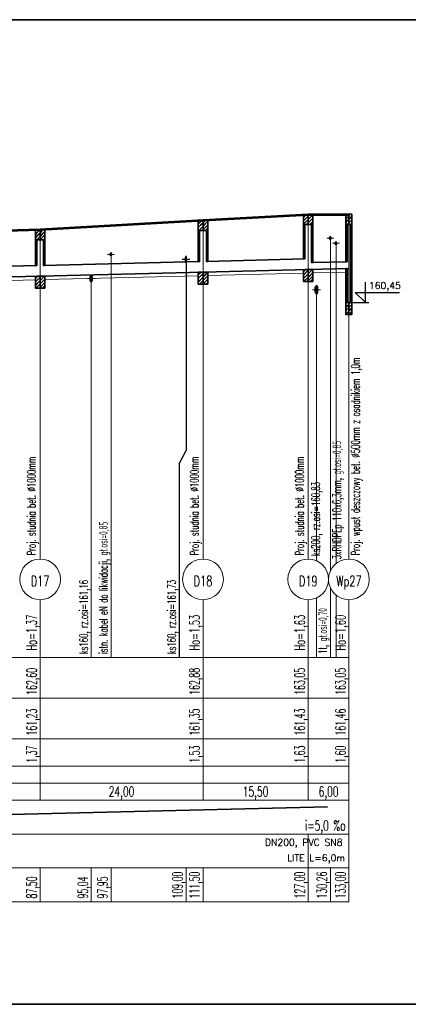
# Model space of a CAD drawing. Header units: millimetres. Extents: x 7.8 to 19, y -49.2 to -24.4.
# Tile 6 of 30: x 8.758 to 8.873, y -24.748 to -24.458. Entities that reach past the tile are written whole.
import ezdxf
from ezdxf.enums import TextEntityAlignment as Align

# ---------------------------------------------------------------- set-up
doc = ezdxf.new("R2010")
doc.units = ezdxf.units.MM
doc.linetypes.add('DASHED', pattern=[0.75, 0.5, -0.25])
doc.layers.get('0').update_dxf_attribs({"lineweight": 13})
for name, color, linetype, lineweight in [('CIENKA', 7, 'Continuous', 15), ('CIENKA2', 1, 'Continuous', 25), ('CIENKA_PRZERYWANA', 7, 'DASHED', 15), ('GRUBA', 3, 'Continuous', 53), ('SREDNIA', 2, 'Continuous', 35)]:
    doc.layers.add(name, color=color, linetype=linetype, lineweight=lineweight)
doc.styles.add('romans', font='romans.shx')

# ---------------------------------------------------------------- blocks, each defined once
blk = doc.blocks.new('*X2528')
at = {"layer": 'SREDNIA', "color": 2, "linetype": 'Continuous', "ltscale": 0.01}
for p, q in [((0.99673, 0.12573), (0.9966, 0.1256)), ((0.99705, 0.12505), (0.9966, 0.1246)), ((0.997, 0.126), (0.99673, 0.12573)), ((0.998, 0.126), (0.99705, 0.12505)), ((0.998, 0.126), (0.99705, 0.12505)), ((0.998, 0.125), (0.99736, 0.12436)), ((0.99736, 0.12436), (0.9966, 0.1236)), ((0.99768, 0.12368), (0.997, 0.123)), ((0.998, 0.124), (0.99768, 0.12368))]:
    blk.add_line(p, q, dxfattribs=at)
blk = doc.blocks.new('*X2529')
at = {"layer": 'SREDNIA', "color": 2, "linetype": 'Continuous', "ltscale": 0.01}
for p, q in [((0.99832, 0.12532), (0.998, 0.125)), ((0.999, 0.126), (0.99832, 0.12532)), ((0.9994, 0.1254), (0.99864, 0.12464)), ((0.99864, 0.12464), (0.998, 0.124)), ((0.99895, 0.12395), (0.998, 0.123)), ((0.99895, 0.12395), (0.998, 0.123)), ((0.9994, 0.1244), (0.99895, 0.12395)), ((0.99927, 0.12327), (0.999, 0.123)), ((0.9994, 0.1234), (0.99927, 0.12327))]:
    blk.add_line(p, q, dxfattribs=at)
blk = doc.blocks.new('*X2530')
at = {"layer": 'SREDNIA', "color": 2, "linetype": 'Continuous', "ltscale": 0.01}
for p, q in [((1.04466, 0.12866), (1.0446, 0.1286)), ((1.04498, 0.12798), (1.0446, 0.1276)), ((1.0448, 0.1288), (1.04466, 0.12866)), ((1.0458, 0.1288), (1.04498, 0.12798)), ((1.046, 0.128), (1.0453, 0.1273)), ((1.0453, 0.1273), (1.0446, 0.1266)), ((1.04562, 0.12662), (1.0448, 0.1258)), ((1.046, 0.127), (1.04562, 0.12662)), ((1.04594, 0.12594), (1.0458, 0.1258)), ((1.046, 0.126), (1.04594, 0.12594))]:
    blk.add_line(p, q, dxfattribs=at)
blk = doc.blocks.new('*X2531')
at = {"layer": 'SREDNIA', "color": 2, "linetype": 'Continuous', "ltscale": 0.01}
for p, q in [((1.04625, 0.12825), (1.046, 0.128)), ((1.0468, 0.1288), (1.04625, 0.12825)), ((1.0474, 0.1284), (1.04657, 0.12757)), ((1.04657, 0.12757), (1.046, 0.127)), ((1.04689, 0.12689), (1.046, 0.126)), ((1.04721, 0.12621), (1.0468, 0.1258)), ((1.0474, 0.1274), (1.04689, 0.12689)), ((1.0474, 0.1264), (1.04721, 0.12621))]:
    blk.add_line(p, q, dxfattribs=at)
blk = doc.blocks.new('*X2532')
at = {"layer": 'SREDNIA', "color": 2, "linetype": 'Continuous', "ltscale": 0.01}
for p, q in [((1.07589, 0.12989), (1.0756, 0.1296)), ((1.0762, 0.1292), (1.0756, 0.1286)), ((1.07652, 0.12852), (1.0756, 0.1276)), ((1.0765, 0.1305), (1.07589, 0.12989)), ((1.077, 0.13), (1.0762, 0.1292)), ((1.07684, 0.12784), (1.0765, 0.1275)), ((1.077, 0.129), (1.07652, 0.12852)), ((1.077, 0.128), (1.07684, 0.12784))]:
    blk.add_line(p, q, dxfattribs=at)
blk = doc.blocks.new('*X2533')
at = {"layer": 'SREDNIA', "color": 2, "linetype": 'Continuous', "ltscale": 0.01}
for p, q in [((1.07716, 0.13016), (1.077, 0.13)), ((1.07748, 0.12948), (1.077, 0.129)), ((1.0778, 0.1288), (1.077, 0.128)), ((1.0775, 0.1305), (1.07716, 0.13016)), ((1.0784, 0.1304), (1.07748, 0.12948)), ((1.07811, 0.12811), (1.0775, 0.1275)), ((1.0784, 0.1294), (1.0778, 0.1288)), ((1.0784, 0.1284), (1.07811, 0.12811))]:
    blk.add_line(p, q, dxfattribs=at)
blk = doc.blocks.new('*X2606')
at = {"layer": 'SREDNIA', "color": 2, "linetype": 'Continuous', "ltscale": 0.01}
for p, q in [((0.997, 0.123), (0.9966, 0.1226)), ((0.9966, 0.1226), (0.997, 0.123)), ((0.99694, 0.12194), (0.9966, 0.1216)), ((0.997, 0.122), (0.99694, 0.12194)), ((0.99689, 0.12089), (0.9966, 0.1206)), ((0.99683, 0.11983), (0.9966, 0.1196)), ((0.997, 0.119), (0.99678, 0.11878)), ((0.997, 0.12), (0.99683, 0.11983)), ((0.997, 0.121), (0.99689, 0.12089)), ((0.99678, 0.11878), (0.9966, 0.1186)), ((0.99672, 0.11772), (0.9966, 0.1176)), ((0.99667, 0.11667), (0.9966, 0.1166)), ((0.997, 0.117), (0.99667, 0.11667)), ((0.997, 0.118), (0.99672, 0.11772)), ((0.99661, 0.11561), (0.9966, 0.1156)), ((0.997, 0.116), (0.99661, 0.11561))]:
    blk.add_line(p, q, dxfattribs=at)
blk = doc.blocks.new('*X2607')
at = {"layer": 'SREDNIA', "color": 2, "linetype": 'Continuous', "ltscale": 0.01}
for p, q in [((0.9966, 0.1116), (0.99725, 0.11225)), ((0.99782, 0.11182), (0.9966, 0.1106)), ((0.998, 0.111), (0.99715, 0.11015)), ((0.99725, 0.11225), (0.99726, 0.11226)), ((0.99726, 0.11226), (0.99727, 0.11227)), ((0.998, 0.112), (0.99782, 0.11182)), ((0.99715, 0.11015), (0.9966, 0.1096)), ((0.998, 0.11), (0.99677, 0.10877)), ((0.998, 0.109), (0.99777, 0.10877))]:
    blk.add_line(p, q, dxfattribs=at)
blk = doc.blocks.new('*X2608')
at = {"layer": 'SREDNIA', "color": 2, "linetype": 'Continuous', "ltscale": 0.01}
for p, q in [((0.99937, 0.12237), (0.999, 0.122)), ((0.9994, 0.1224), (0.99937, 0.12237)), ((0.99931, 0.12131), (0.999, 0.121)), ((0.99925, 0.12025), (0.999, 0.12)), ((0.9992, 0.1192), (0.999, 0.119)), ((0.9994, 0.1194), (0.9992, 0.1192)), ((0.9994, 0.1204), (0.99925, 0.12025)), ((0.9994, 0.1214), (0.99931, 0.12131)), ((0.99914, 0.11814), (0.999, 0.118)), ((0.99909, 0.11709), (0.999, 0.117)), ((0.99903, 0.11603), (0.999, 0.116)), ((0.9994, 0.1164), (0.99903, 0.11603)), ((0.9994, 0.1174), (0.99909, 0.11709)), ((0.9994, 0.1184), (0.99914, 0.11814))]:
    blk.add_line(p, q, dxfattribs=at)
blk = doc.blocks.new('*X2609')
at = {"layer": 'SREDNIA', "color": 2, "linetype": 'Continuous', "ltscale": 0.01}
for p, q in [((0.998, 0.112), (0.99808, 0.11208)), ((0.998, 0.111), (0.99836, 0.11136)), ((0.998, 0.11), (0.99865, 0.11065)), ((0.99808, 0.11208), (0.99827, 0.11227)), ((0.99836, 0.11136), (0.99903, 0.11203)), ((0.99865, 0.11065), (0.99913, 0.11113)), ((0.99893, 0.10993), (0.99923, 0.11023)), ((0.99903, 0.11203), (0.99931, 0.11231)), ((0.99903, 0.11203), (0.99903, 0.11203)), ((0.99913, 0.11113), (0.9994, 0.1114)), ((0.99913, 0.11113), (0.99913, 0.11113)), ((0.99923, 0.11023), (0.9994, 0.1104)), ((0.99923, 0.11023), (0.99923, 0.11023)), ((0.998, 0.109), (0.99893, 0.10993)), ((0.99877, 0.10877), (0.99922, 0.10922)), ((0.99922, 0.10922), (0.99934, 0.10934)), ((0.99934, 0.10934), (0.9994, 0.1094)), ((0.99934, 0.10934), (0.99934, 0.10934))]:
    blk.add_line(p, q, dxfattribs=at)
blk = doc.blocks.new('*X2610')
at = {"layer": 'SREDNIA', "color": 2, "linetype": 'Continuous', "ltscale": 0.01}
for p, q in [((1.0446, 0.1256), (1.0448, 0.1258)), ((1.04496, 0.12496), (1.0446, 0.1246)), ((1.045, 0.125), (1.04496, 0.12496)), ((1.04492, 0.12392), (1.0446, 0.1236)), ((1.04487, 0.12287), (1.0446, 0.1226)), ((1.04483, 0.12183), (1.0446, 0.1216)), ((1.045, 0.122), (1.04483, 0.12183)), ((1.045, 0.123), (1.04487, 0.12287)), ((1.045, 0.124), (1.04492, 0.12392)), ((1.04478, 0.12078), (1.0446, 0.1206)), ((1.04474, 0.11974), (1.0446, 0.1196)), ((1.045, 0.119), (1.04469, 0.11869)), ((1.045, 0.12), (1.04474, 0.11974)), ((1.045, 0.121), (1.04478, 0.12078)), ((1.04469, 0.11869), (1.0446, 0.1186)), ((1.04465, 0.11765), (1.0446, 0.1176)), ((1.045, 0.117), (1.0446, 0.1166)), ((1.0446, 0.1166), (1.0446, 0.1166)), ((1.045, 0.118), (1.04465, 0.11765))]:
    blk.add_line(p, q, dxfattribs=at)
blk = doc.blocks.new('*X2611')
at = {"layer": 'SREDNIA', "color": 2, "linetype": 'Continuous', "ltscale": 0.01}
for p, q in [((1.0446, 0.1126), (1.04546, 0.11346)), ((1.04546, 0.11346), (1.04547, 0.11347)), ((1.04546, 0.11346), (1.04546, 0.11346)), ((1.04569, 0.11269), (1.0446, 0.1116)), ((1.04502, 0.11102), (1.0446, 0.1106)), ((1.046, 0.111), (1.04497, 0.10997)), ((1.046, 0.112), (1.04502, 0.11102)), ((1.046, 0.113), (1.04569, 0.11269)), ((1.046, 0.11), (1.04597, 0.10997))]:
    blk.add_line(p, q, dxfattribs=at)
blk = doc.blocks.new('*X2612')
at = {"layer": 'SREDNIA', "color": 2, "linetype": 'Continuous', "ltscale": 0.01}
for p, q in [((1.04738, 0.12538), (1.047, 0.125)), ((1.0474, 0.1254), (1.04738, 0.12538)), ((1.04734, 0.12434), (1.047, 0.124)), ((1.04729, 0.12329), (1.047, 0.123)), ((1.04724, 0.12224), (1.047, 0.122)), ((1.0474, 0.1224), (1.04724, 0.12224)), ((1.0474, 0.1234), (1.04729, 0.12329)), ((1.0474, 0.1244), (1.04734, 0.12434)), ((1.0472, 0.1212), (1.047, 0.121)), ((1.04715, 0.12015), (1.047, 0.12)), ((1.04711, 0.11911), (1.047, 0.119)), ((1.0474, 0.1194), (1.04711, 0.11911)), ((1.0474, 0.1204), (1.04715, 0.12015)), ((1.0474, 0.1214), (1.0472, 0.1212)), ((1.04706, 0.11806), (1.047, 0.118)), ((1.04702, 0.11702), (1.047, 0.117)), ((1.0474, 0.1174), (1.04702, 0.11702)), ((1.0474, 0.1184), (1.04706, 0.11806))]:
    blk.add_line(p, q, dxfattribs=at)
blk = doc.blocks.new('*X2613')
at = {"layer": 'SREDNIA', "color": 2, "linetype": 'Continuous', "ltscale": 0.01}
for p, q in [((1.046, 0.113), (1.04613, 0.11313)), ((1.04613, 0.11313), (1.04647, 0.11347)), ((1.04705, 0.11305), (1.0474, 0.1134)), ((1.046, 0.112), (1.04642, 0.11242)), ((1.046, 0.111), (1.04671, 0.11171)), ((1.046, 0.11), (1.04699, 0.11099)), ((1.04642, 0.11242), (1.04705, 0.11305)), ((1.04671, 0.11171), (1.04715, 0.11215)), ((1.04697, 0.10997), (1.04728, 0.11028)), ((1.04699, 0.11099), (1.04725, 0.11125)), ((1.04705, 0.11305), (1.04705, 0.11305)), ((1.04715, 0.11215), (1.0474, 0.1124)), ((1.04715, 0.11215), (1.04715, 0.11215)), ((1.04725, 0.11125), (1.0474, 0.1114)), ((1.04725, 0.11125), (1.04725, 0.11125)), ((1.04728, 0.11028), (1.04736, 0.11036)), ((1.04736, 0.11036), (1.0474, 0.1104)), ((1.04736, 0.11036), (1.04736, 0.11036))]:
    blk.add_line(p, q, dxfattribs=at)
blk = doc.blocks.new('*X2614')
at = {"layer": 'SREDNIA', "color": 2, "linetype": 'Continuous', "ltscale": 0.01}
for p, q in [((1.07598, 0.12698), (1.0756, 0.1266)), ((1.07594, 0.12594), (1.0756, 0.1256)), ((1.0759, 0.1249), (1.0756, 0.1246)), ((1.076, 0.125), (1.0759, 0.1249)), ((1.076, 0.126), (1.07594, 0.12594)), ((1.076, 0.127), (1.07598, 0.12698)), ((1.07586, 0.12386), (1.0756, 0.1236)), ((1.07582, 0.12282), (1.0756, 0.1226)), ((1.076, 0.122), (1.07577, 0.12177)), ((1.076, 0.123), (1.07582, 0.12282)), ((1.076, 0.124), (1.07586, 0.12386)), ((1.07577, 0.12177), (1.0756, 0.1216)), ((1.07573, 0.12073), (1.0756, 0.1206)), ((1.07569, 0.11969), (1.0756, 0.1196)), ((1.076, 0.119), (1.07565, 0.11865)), ((1.076, 0.12), (1.07569, 0.11969)), ((1.076, 0.121), (1.07573, 0.12073)), ((1.07565, 0.11865), (1.0756, 0.1186)), ((1.07561, 0.11761), (1.0756, 0.1176)), ((1.076, 0.118), (1.07561, 0.11761))]:
    blk.add_line(p, q, dxfattribs=at)
blk = doc.blocks.new('*X2615')
at = {"layer": 'SREDNIA', "color": 2, "linetype": 'Continuous', "ltscale": 0.01}
for p, q in [((1.0756, 0.1136), (1.07597, 0.11397)), ((1.07683, 0.11383), (1.07584, 0.11284)), ((1.07623, 0.11423), (1.07597, 0.11397)), ((1.07625, 0.11425), (1.07623, 0.11423)), ((1.077, 0.114), (1.07683, 0.11383)), ((1.0756, 0.1126), (1.07584, 0.11284)), ((1.0756, 0.1116), (1.07571, 0.11171)), ((1.07617, 0.11217), (1.07571, 0.11171)), ((1.077, 0.112), (1.07575, 0.11075)), ((1.077, 0.113), (1.07617, 0.11217)), ((1.077, 0.111), (1.07675, 0.11075))]:
    blk.add_line(p, q, dxfattribs=at)
blk = doc.blocks.new('*X2616')
at = {"layer": 'SREDNIA', "color": 2, "linetype": 'Continuous', "ltscale": 0.01}
for p, q in [((1.0784, 0.1274), (1.078, 0.127)), ((1.07836, 0.12636), (1.078, 0.126)), ((1.07832, 0.12532), (1.078, 0.125)), ((1.0784, 0.1254), (1.07832, 0.12532)), ((1.0784, 0.1264), (1.07836, 0.12636)), ((1.0784, 0.1274), (1.0784, 0.1274)), ((1.07829, 0.12429), (1.078, 0.124)), ((1.07825, 0.12325), (1.078, 0.123)), ((1.07821, 0.12221), (1.078, 0.122)), ((1.0784, 0.1224), (1.07821, 0.12221)), ((1.0784, 0.1234), (1.07825, 0.12325)), ((1.0784, 0.1244), (1.07829, 0.12429)), ((1.07817, 0.12117), (1.078, 0.121)), ((1.07814, 0.12014), (1.078, 0.12)), ((1.0781, 0.1191), (1.078, 0.119)), ((1.0784, 0.1194), (1.0781, 0.1191)), ((1.0784, 0.1204), (1.07814, 0.12014)), ((1.0784, 0.1214), (1.07817, 0.12117)), ((1.07806, 0.11806), (1.078, 0.118)), ((1.07803, 0.11703), (1.078, 0.117)), ((1.0784, 0.1174), (1.07803, 0.11703)), ((1.0784, 0.1184), (1.07806, 0.11806)), ((1.0784, 0.1164), (1.07829, 0.11629))]:
    blk.add_line(p, q, dxfattribs=at)
blk = doc.blocks.new('*X2617')
at = {"layer": 'SREDNIA', "color": 2, "linetype": 'Continuous', "ltscale": 0.01}
for p, q in [((1.077, 0.114), (1.07707, 0.11407)), ((1.077, 0.113), (1.07736, 0.11336)), ((1.07707, 0.11407), (1.07725, 0.11425)), ((1.07736, 0.11336), (1.07803, 0.11403)), ((1.07764, 0.11264), (1.07813, 0.11313)), ((1.07803, 0.11403), (1.07828, 0.11428)), ((1.07803, 0.11403), (1.07803, 0.11403)), ((1.07813, 0.11313), (1.0784, 0.1134)), ((1.07813, 0.11313), (1.07813, 0.11313)), ((1.077, 0.112), (1.07764, 0.11264)), ((1.077, 0.111), (1.07793, 0.11193)), ((1.07775, 0.11075), (1.07821, 0.11121)), ((1.07793, 0.11193), (1.07823, 0.11223)), ((1.07821, 0.11121), (1.07833, 0.11133)), ((1.07823, 0.11223), (1.0784, 0.1124)), ((1.07823, 0.11223), (1.07823, 0.11223)), ((1.07833, 0.11133), (1.0784, 0.1114)), ((1.07833, 0.11133), (1.07833, 0.11133))]:
    blk.add_line(p, q, dxfattribs=at)
blk = doc.blocks.new('*X2620')
at = {"layer": 'SREDNIA', "color": 2, "linetype": 'Continuous', "ltscale": 0.01}
for p, q in [((1.08819, 0.13019), (1.0881, 0.1301)), ((1.08842, 0.12942), (1.0881, 0.1291)), ((1.08865, 0.12865), (1.0881, 0.1281)), ((1.0885, 0.1305), (1.08819, 0.13019)), ((1.089, 0.13), (1.08842, 0.12942)), ((1.08888, 0.12788), (1.0885, 0.1275)), ((1.089, 0.129), (1.08865, 0.12865)), ((1.089, 0.128), (1.08888, 0.12788))]:
    blk.add_line(p, q, dxfattribs=at)
blk = doc.blocks.new('*X2621')
at = {"layer": 'SREDNIA', "color": 2, "linetype": 'Continuous', "ltscale": 0.01}
for p, q in [((1.08912, 0.13012), (1.089, 0.13)), ((1.08935, 0.12935), (1.089, 0.129)), ((1.08958, 0.12858), (1.089, 0.128)), ((1.0895, 0.1305), (1.08912, 0.13012)), ((1.0899, 0.1299), (1.08935, 0.12935)), ((1.08981, 0.12781), (1.0895, 0.1275)), ((1.0899, 0.1289), (1.08958, 0.12858)), ((1.0899, 0.1279), (1.08981, 0.12781))]:
    blk.add_line(p, q, dxfattribs=at)
blk = doc.blocks.new('*X2625')
at = {"layer": 'SREDNIA', "color": 2, "linetype": 'Continuous', "ltscale": 0.01}
for p, q in [((1.0885, 0.1275), (1.0881, 0.1271)), ((1.0881, 0.1271), (1.0885, 0.1275)), ((1.08846, 0.12646), (1.0881, 0.1261)), ((1.08842, 0.12542), (1.0881, 0.1251)), ((1.0885, 0.1255), (1.08842, 0.12542)), ((1.0885, 0.1265), (1.08846, 0.12646)), ((1.08839, 0.12439), (1.0881, 0.1241)), ((1.08835, 0.12335), (1.0881, 0.1231)), ((1.08831, 0.12231), (1.0881, 0.1221)), ((1.0885, 0.1225), (1.08831, 0.12231)), ((1.0885, 0.1235), (1.08835, 0.12335)), ((1.0885, 0.1245), (1.08839, 0.12439)), ((1.08827, 0.12127), (1.0881, 0.1211)), ((1.08824, 0.12024), (1.0881, 0.1201)), ((1.0882, 0.1192), (1.0881, 0.1191)), ((1.0885, 0.1195), (1.0882, 0.1192)), ((1.0885, 0.1205), (1.08824, 0.12024)), ((1.0885, 0.1215), (1.08827, 0.12127)), ((1.08816, 0.11816), (1.0881, 0.1181)), ((1.08812, 0.11712), (1.0881, 0.1171)), ((1.0885, 0.1175), (1.08812, 0.11712)), ((1.0885, 0.1185), (1.08816, 0.11816))]:
    blk.add_line(p, q, dxfattribs=at)
blk = doc.blocks.new('*X2626')
at = {"layer": 'SREDNIA', "color": 2, "linetype": 'Continuous', "ltscale": 0.01}
for p, q in [((1.0881, 0.1141), (1.08812, 0.11412)), ((1.0881, 0.1131), (1.08815, 0.11315)), ((1.08812, 0.11412), (1.0885, 0.1145)), ((1.08815, 0.11315), (1.0885, 0.1135)), ((1.0881, 0.1121), (1.08819, 0.11219)), ((1.0881, 0.1111), (1.08823, 0.11123)), ((1.0881, 0.1101), (1.08827, 0.11027)), ((1.08819, 0.11219), (1.0885, 0.1125)), ((1.08823, 0.11123), (1.0885, 0.1115)), ((1.08827, 0.11027), (1.0885, 0.1105)), ((1.0881, 0.1091), (1.08831, 0.10931)), ((1.0881, 0.1081), (1.08835, 0.10835)), ((1.0881, 0.1071), (1.08838, 0.10738)), ((1.08831, 0.10931), (1.0885, 0.1095)), ((1.08835, 0.10835), (1.0885, 0.1085)), ((1.08838, 0.10738), (1.0885, 0.1075)), ((1.0881, 0.1061), (1.08842, 0.10642)), ((1.0881, 0.1051), (1.08846, 0.10546)), ((1.0885, 0.1045), (1.0881, 0.1041)), ((1.0881, 0.1041), (1.0885, 0.1045)), ((1.08842, 0.10642), (1.0885, 0.1065)), ((1.08846, 0.10546), (1.0885, 0.1055)), ((1.08837, 0.10337), (1.0881, 0.1031)), ((1.08824, 0.10224), (1.0881, 0.1021)), ((1.08888, 0.10187), (1.08811, 0.10111)), ((1.08875, 0.10275), (1.08824, 0.10224)), ((1.08862, 0.10362), (1.08837, 0.10337)), ((1.089, 0.104), (1.08862, 0.10362)), ((1.089, 0.103), (1.08875, 0.10275)), ((1.089, 0.102), (1.08888, 0.10187)), ((1.08811, 0.10111), (1.0881, 0.1011))]:
    blk.add_line(p, q, dxfattribs=at)
blk = doc.blocks.new('*X2627')
at = {"layer": 'SREDNIA', "color": 2, "linetype": 'Continuous', "ltscale": 0.01}
for p, q in [((1.0895, 0.1265), (1.08989, 0.12689)), ((1.0895, 0.1255), (1.08987, 0.12587)), ((1.0895, 0.1245), (1.08985, 0.12485)), ((1.08985, 0.12485), (1.0899, 0.1249)), ((1.08987, 0.12587), (1.0899, 0.1259)), ((1.08989, 0.12689), (1.0899, 0.1269)), ((1.0895, 0.1235), (1.08984, 0.12384)), ((1.0895, 0.1225), (1.08982, 0.12282)), ((1.0895, 0.1215), (1.0898, 0.1218)), ((1.0898, 0.1218), (1.0899, 0.1219)), ((1.08982, 0.12282), (1.0899, 0.1229)), ((1.08984, 0.12384), (1.0899, 0.1239)), ((1.0895, 0.1205), (1.08978, 0.12078)), ((1.0895, 0.1195), (1.08977, 0.11977)), ((1.08977, 0.11977), (1.0899, 0.1199)), ((1.08978, 0.12078), (1.0899, 0.1209)), ((1.0895, 0.1185), (1.08975, 0.11875)), ((1.0895, 0.1175), (1.08973, 0.11773)), ((1.0895, 0.1165), (1.08971, 0.11671)), ((1.08971, 0.11671), (1.0899, 0.1169)), ((1.08973, 0.11773), (1.0899, 0.1179)), ((1.08975, 0.11875), (1.0899, 0.1189)), ((1.0895, 0.1155), (1.08969, 0.11569)), ((1.0895, 0.1145), (1.08968, 0.11468)), ((1.0895, 0.1135), (1.08966, 0.11366)), ((1.08966, 0.11366), (1.0899, 0.1139)), ((1.08968, 0.11468), (1.0899, 0.1149)), ((1.08969, 0.11569), (1.0899, 0.1159)), ((1.0895, 0.1125), (1.08964, 0.11264)), ((1.0895, 0.1115), (1.08962, 0.11162)), ((1.0895, 0.1105), (1.08961, 0.11061)), ((1.08961, 0.11061), (1.0899, 0.1109)), ((1.08962, 0.11162), (1.0899, 0.1119)), ((1.08964, 0.11264), (1.0899, 0.1129)), ((1.0895, 0.1095), (1.08959, 0.10959)), ((1.0895, 0.1085), (1.08957, 0.10857)), ((1.0895, 0.1075), (1.08955, 0.10755)), ((1.08955, 0.10755), (1.0899, 0.1079)), ((1.08957, 0.10857), (1.0899, 0.1089)), ((1.08959, 0.10959), (1.0899, 0.1099)), ((1.0895, 0.1045), (1.089, 0.104)), ((1.089, 0.104), (1.0895, 0.1045)), ((1.0895, 0.1065), (1.08954, 0.10654)), ((1.0895, 0.1055), (1.08952, 0.10552)), ((1.0895, 0.1045), (1.0899, 0.1049)), ((1.0899, 0.1049), (1.0895, 0.1045)), ((1.08952, 0.10552), (1.0899, 0.1059)), ((1.08954, 0.10654), (1.0899, 0.1069)), ((1.08933, 0.10333), (1.089, 0.103)), ((1.08917, 0.10217), (1.089, 0.102)), ((1.08981, 0.10181), (1.089, 0.101)), ((1.08981, 0.10181), (1.089, 0.101)), ((1.08971, 0.10271), (1.08917, 0.10217)), ((1.0896, 0.1036), (1.08933, 0.10333)), ((1.0899, 0.1039), (1.0896, 0.1036)), ((1.0899, 0.1029), (1.08971, 0.10271)), ((1.0899, 0.1019), (1.08981, 0.10181))]:
    blk.add_line(p, q, dxfattribs=at)

msp = doc.modelspace()

# ---------------------------------------------------------------- linework, layer by layer
at = {"layer": 'CIENKA', "color": 7, "linetype": 'Continuous', "ltscale": 0.01}
for p, q in [((8.8435, -24.61646), (8.8435, -24.51496)), ((8.8555, -24.61646), (8.8555, -24.51496)), ((8.7645, -24.61646), (8.7645, -24.51946)), ((8.8125, -24.61646), (8.8125, -24.51666)), ((8.84897, -24.52196), (8.85107, -24.52196)), ((8.85002, -24.52196), (8.85002, -24.58446)), ((8.85065, -24.52346), (8.85275, -24.52346)), ((8.8517, -24.52346), (8.8517, -24.58446)), ((8.78435, -24.52674), (8.78645, -24.52674)), ((8.7854, -24.52674), (8.7854, -24.58446)), ((8.77842, -24.53386), (8.78074, -24.53386)), ((8.77958, -24.53386), (8.77958, -24.58446)), ((8.84476, -24.53716), (8.84716, -24.53716)), ((8.84596, -24.53716), (8.84596, -24.58446)), ((8.77958, -24.58846), (8.77958, -24.58446)), ((8.7854, -24.58846), (8.7854, -24.58446)), ((8.84596, -24.58846), (8.84596, -24.58446)), ((8.85002, -24.58846), (8.85002, -24.58446)), ((8.8517, -24.58846), (8.8517, -24.58446)), ((8.77958, -24.58846), (8.77958, -24.64546)), ((8.7854, -24.58846), (8.7854, -24.64546)), ((8.84596, -24.58846), (8.84596, -24.61698)), ((8.85002, -24.58846), (8.85002, -24.62001)), ((8.8517, -24.58846), (8.8517, -24.61781)), ((8.85002, -24.6249), (8.85002, -24.64546)), ((8.7645, -24.64546), (8.7645, -24.62846)), ((8.8125, -24.64546), (8.8125, -24.62846)), ((8.8435, -24.64546), (8.8435, -24.62846)), ((8.84596, -24.62793), (8.84596, -24.64546)), ((8.8517, -24.6271), (8.8517, -24.64546)), ((8.8555, -24.64546), (8.8555, -24.62846)), ((8.5895, -24.64546), (8.8555, -24.64546)), ((8.7645, -24.65746), (8.7645, -24.64546)), ((8.8125, -24.65746), (8.8125, -24.64546)), ((8.8435, -24.65746), (8.8435, -24.64546)), ((8.8555, -24.65746), (8.8555, -24.64546)), ((8.5895, -24.65746), (8.8555, -24.65746)), ((8.7645, -24.66946), (8.7645, -24.65746)), ((8.8125, -24.66946), (8.8125, -24.65746)), ((8.8435, -24.66946), (8.8435, -24.65746)), ((8.8555, -24.66946), (8.8555, -24.65746)), ((8.5895, -24.66946), (8.8555, -24.66946)), ((8.7645, -24.67746), (8.7645, -24.66946)), ((8.8125, -24.67746), (8.8125, -24.66946)), ((8.8435, -24.67746), (8.8435, -24.66946)), ((8.8555, -24.67746), (8.8555, -24.66946)), ((8.5895, -24.67746), (8.8555, -24.67746)), ((8.7645, -24.68746), (8.7645, -24.67746)), ((8.8125, -24.68746), (8.8125, -24.67746)), ((8.8435, -24.68746), (8.8435, -24.67746)), ((8.8555, -24.68746), (8.8555, -24.67746)), ((8.5895, -24.68246), (8.8555, -24.68246)), ((8.5895, -24.68746), (8.8555, -24.68746)), ((8.8555, -24.69746), (8.8555, -24.68746)), ((8.5895, -24.69746), (8.8555, -24.69746)), ((8.8435, -24.70746), (8.8435, -24.69746)), ((8.8555, -24.70746), (8.8555, -24.69746)), ((8.5895, -24.70746), (8.8555, -24.70746)), ((8.7645, -24.71746), (8.7645, -24.70746)), ((8.77958, -24.71746), (8.77958, -24.70746)), ((8.7854, -24.71746), (8.7854, -24.70746)), ((8.8075, -24.71746), (8.8075, -24.70746)), ((8.8125, -24.71746), (8.8125, -24.70746)), ((8.8435, -24.71746), (8.8435, -24.70746)), ((8.85002, -24.71746), (8.85002, -24.70746)), ((8.8555, -24.71746), (8.8555, -24.70746)), ((8.5895, -24.71746), (8.8555, -24.71746))]:
    msp.add_line(p, q, dxfattribs=at)
for centre, start, end in [((8.7645, -24.62246), 90, 270), ((8.7645, -24.62246), 270, 90), ((8.8125, -24.62246), 90, 270), ((8.8125, -24.62246), 270, 90), ((8.8435, -24.62246), 90, 270), ((8.8435, -24.62246), 270, 90), ((8.8555, -24.62246), 90, 270), ((8.8555, -24.62246), 270, 90)]:
    msp.add_arc(centre, 0.006, start, end, dxfattribs=at)
at = {"layer": 'CIENKA2', "color": 0, "linetype": 'Continuous', "ltscale": 0.01}
for p, q in [((8.80634, -24.52816), (8.80866, -24.52816)), ((8.80734, -24.5288), (8.80734, -24.52752)), ((8.8075, -24.52816), (8.8075, -24.58446)), ((8.80766, -24.5288), (8.80766, -24.52752)), ((8.8055, -24.58846), (8.8075, -24.58446)), ((8.8055, -24.58846), (8.8055, -24.64546))]:
    msp.add_line(p, q, dxfattribs=at)
at = {"layer": 'CIENKA2', "color": 1, "linetype": 'Continuous', "ltscale": 0.01}
for p, q in [((8.86037, -24.54093), (8.86037, -24.53493)), ((8.86037, -24.54093), (8.85737, -24.53793)), ((8.85737, -24.53793), (8.87037, -24.53793)), ((8.85637, -24.54093), (8.86137, -24.54093))]:
    msp.add_line(p, q, dxfattribs=at)
at = {"layer": 'CIENKA2', "color": 0, "linetype": 'Continuous', "ltscale": 0.01}
msp.add_arc((8.8075, -24.52752), 0.00016, 0, 180, dxfattribs=at)
at = {"layer": 'CIENKA2', "color": 1, "linetype": 'Continuous', "ltscale": 0.01}
msp.add_arc((8.8075, -24.5288), 0.00016, 180, 0, dxfattribs=at)
at = {"layer": 'CIENKA_PRZERYWANA', "color": 7, "linetype": 'DASHED', "ltscale": 0.01}
for p, q in [((8.7659, -24.53415), (8.8111, -24.53302)), ((8.8139, -24.53295), (8.8421, -24.53224)), ((8.8449, -24.53217), (8.8546, -24.53193)), ((8.7119, -24.5355), (8.7631, -24.53422))]:
    msp.add_line(p, q, dxfattribs=at)
at = {"layer": 'GRUBA', "color": 3, "linetype": 'Continuous', "ltscale": 0.01}
for p, q in [((8.8125, -24.51666), (8.8435, -24.51496)), ((8.8435, -24.51496), (8.8555, -24.51496)), ((8.7105, -24.52096), (8.7645, -24.51946)), ((8.7645, -24.51946), (8.8125, -24.51666)), ((8.84997, -24.52216), (8.84997, -24.52176)), ((8.85007, -24.52216), (8.85007, -24.52176)), ((8.85165, -24.52366), (8.85165, -24.52326)), ((8.85175, -24.52366), (8.85175, -24.52326)), ((8.78535, -24.52694), (8.78535, -24.52654)), ((8.78545, -24.52694), (8.78545, -24.52654)), ((8.77942, -24.5345), (8.77942, -24.53322)), ((8.77974, -24.5345), (8.77974, -24.53322)), ((8.84576, -24.53796), (8.84576, -24.53636)), ((8.84616, -24.53796), (8.84616, -24.53636))]:
    msp.add_line(p, q, dxfattribs=at)
for centre, radius, start, end in [((8.85002, -24.52176), 0.00005, 0, 180), ((8.85002, -24.52216), 0.00005, 180, 0), ((8.8517, -24.52326), 0.00005, 0, 180), ((8.8517, -24.52366), 0.00005, 180, 0), ((8.7854, -24.52654), 0.00005, 0, 180), ((8.7854, -24.52694), 0.00005, 180, 0), ((8.77958, -24.53322), 0.00016, 0, 180), ((8.77958, -24.5345), 0.00016, 180, 0), ((8.84596, -24.53636), 0.0002, 0, 180), ((8.84596, -24.53796), 0.0002, 180, 0)]:
    msp.add_arc(centre, radius, start, end, dxfattribs=at)
at = {"layer": 'SREDNIA', "color": 2, "linetype": 'Continuous', "ltscale": 0.01}
for p, q in [((7.80152, -24.45762), (9.97978, -24.45762)), ((8.8125, -24.51666), (8.8435, -24.51496)), ((8.8435, -24.51496), (8.8555, -24.51496)), ((8.7105, -24.52096), (8.7645, -24.51946)), ((8.7645, -24.51946), (8.8125, -24.51666)), ((8.8135, -24.52881), (8.8425, -24.52808)), ((8.7115, -24.53136), (8.7635, -24.53006)), ((8.7655, -24.53001), (8.8115, -24.52886)), ((8.8435, -24.53121), (8.8555, -24.53091)), ((8.8445, -24.52918), (8.855, -24.52892)), ((8.7105, -24.53453), (8.7645, -24.53318)), ((8.7645, -24.53318), (8.8125, -24.53198)), ((8.8125, -24.53198), (8.8435, -24.53121)), ((8.5967, -24.69546), (8.8492, -24.68946)), ((7.80152, -24.74762), (9.97978, -24.74762))]:
    msp.add_line(p, q, dxfattribs=at)
at = {"layer": 'SREDNIA', "color": 2, "ltscale": 0.01}
for points in [[(8.8421, -24.51496), (8.8435, -24.51496), (8.8435, -24.51796), (8.8421, -24.51796), (8.8421, -24.51496)], [(8.8435, -24.51496), (8.8449, -24.51496), (8.8449, -24.51796), (8.8435, -24.51796), (8.8435, -24.51496)], [(8.85457, -24.51493), (8.85547, -24.51493), (8.85547, -24.51793), (8.85457, -24.51793), (8.85457, -24.51493)], [(8.85547, -24.51493), (8.85637, -24.51493), (8.85637, -24.51793), (8.85547, -24.51793), (8.85547, -24.51493)], [(8.7631, -24.51946), (8.7645, -24.51946), (8.7645, -24.52246), (8.7631, -24.52246), (8.7631, -24.51946)], [(8.7645, -24.51946), (8.7659, -24.51946), (8.7659, -24.52246), (8.7645, -24.52246), (8.7645, -24.51946)], [(8.8111, -24.51666), (8.8125, -24.51666), (8.8125, -24.51966), (8.8111, -24.51966), (8.8111, -24.51666)], [(8.8125, -24.51666), (8.8139, -24.51666), (8.8139, -24.51966), (8.8125, -24.51966), (8.8125, -24.51666)], [(8.8425, -24.51796), (8.8425, -24.52808), (8.8421, -24.52809), (8.8421, -24.51796), (8.8425, -24.51796)], [(8.8449, -24.51796), (8.8449, -24.52917), (8.8445, -24.52918), (8.8445, -24.51796), (8.8449, -24.51796)], [(8.85497, -24.51793), (8.85497, -24.52892), (8.85457, -24.52893), (8.85457, -24.51793), (8.85497, -24.51793)], [(8.85547, -24.54093), (8.85597, -24.54093), (8.85597, -24.51793), (8.85637, -24.51793), (8.85637, -24.54443), (8.85547, -24.54443), (8.85547, -24.54093)], [(8.8115, -24.51966), (8.8115, -24.52886), (8.8111, -24.52887), (8.8111, -24.51966), (8.8115, -24.51966)], [(8.8139, -24.51966), (8.8139, -24.5288), (8.8135, -24.52881), (8.8135, -24.51966), (8.8139, -24.51966)], [(8.7635, -24.52246), (8.7635, -24.53006), (8.7631, -24.53007), (8.7631, -24.52246), (8.7635, -24.52246)], [(8.7659, -24.52246), (8.7659, -24.53), (8.7655, -24.53001), (8.7655, -24.52246), (8.7659, -24.52246)], [(8.85497, -24.54093), (8.85547, -24.54093), (8.85547, -24.54443), (8.85457, -24.54443), (8.85457, -24.53093), (8.85497, -24.53092), (8.85497, -24.54093)], [(8.7645, -24.53319), (8.7645, -24.53669), (8.7631, -24.53669), (8.7631, -24.53322), (8.7635, -24.53321), (8.7635, -24.53319), (8.7645, -24.53319)], [(8.7659, -24.53669), (8.7645, -24.53669), (8.7645, -24.53319), (8.7655, -24.53319), (8.7655, -24.53316), (8.7659, -24.53315), (8.7659, -24.53669)], [(8.8125, -24.53199), (8.8125, -24.53549), (8.8111, -24.53549), (8.8111, -24.53202), (8.8115, -24.53201), (8.8115, -24.53199), (8.8125, -24.53199)], [(8.8139, -24.53549), (8.8125, -24.53549), (8.8125, -24.53199), (8.8135, -24.53199), (8.8135, -24.53196), (8.8139, -24.53195), (8.8139, -24.53549)], [(8.8435, -24.53121), (8.8435, -24.53471), (8.8421, -24.53471), (8.8421, -24.53125), (8.8425, -24.53124), (8.8425, -24.53121), (8.8435, -24.53121)], [(8.8449, -24.53471), (8.8435, -24.53471), (8.8435, -24.53121), (8.8445, -24.53121), (8.8445, -24.53119), (8.8449, -24.53118), (8.8449, -24.53471)]]:
    msp.add_lwpolyline(points, dxfattribs=at)

# ---------------------------------------------------------------- block references
at = {"linetype": 'Continuous'}
for name, p in [('*X2532', (7.7665, -24.64546)), ('*X2533', (7.7665, -24.64546)), ('*X2620', (7.76647, -24.64543)), ('*X2621', (7.76647, -24.64543)), ('*X2528', (7.7665, -24.64546)), ('*X2529', (7.7665, -24.64546)), ('*X2530', (7.7665, -24.64546)), ('*X2531', (7.7665, -24.64546)), ('*X2614', (7.7665, -24.64546)), ('*X2616', (7.7665, -24.64546)), ('*X2625', (7.76647, -24.64543)), ('*X2627', (7.76647, -24.64543)), ('*X2610', (7.7665, -24.64546)), ('*X2612', (7.7665, -24.64546)), ('*X2606', (7.7665, -24.64546)), ('*X2608', (7.7665, -24.64546)), ('*X2626', (7.76647, -24.64543)), ('*X2607', (7.7665, -24.64546)), ('*X2609', (7.7665, -24.64546)), ('*X2611', (7.7665, -24.64546)), ('*X2613', (7.7665, -24.64546)), ('*X2615', (7.7665, -24.64546)), ('*X2617', (7.7665, -24.64546))]:
    msp.add_blockref(name, p, dxfattribs=at)

# ---------------------------------------------------------------- texts
at = {"layer": 'CIENKA', "color": 7, "linetype": 'Continuous', "ltscale": 0.01, "style": 'romans', "width": 0.6}
for s, height, p in [('Proj. wpust deszczowy bet. %%C500mm z osadnikiem 1,0m', 0.0025, (8.85867, -24.61543)), ('3xRHDPEp 110x6,3mm, gł.osi=0,85', 0.0025, (8.85319, -24.6166)), ('Proj. studnia bet. %%C1000mm', 0.0025, (8.76319, -24.61543)), ('Proj. studnia bet. %%C1000mm', 0.0025, (8.81119, -24.61543)), ('Proj. studnia bet. %%C1000mm', 0.0025, (8.84219, -24.61543)), ('ks200, rz.osi=160,83', 0.0025, (8.84697, -24.61563)), ('istn. kabel eN do likwidacji, gł.osi=0,85', 0.0025, (8.7844, -24.64446)), ('ks160, rz.osi=161,16', 0.0025, (8.77858, -24.64446)), ('1t, gł.osi=0,70', 0.0025, (8.84902, -24.64446)), ('Ho=1,37', 0.003, (8.7635, -24.64346)), ('Ho=1,53', 0.003, (8.8115, -24.64346)), ('Ho=1,63', 0.003, (8.8425, -24.64346)), ('Ho=1,60', 0.003, (8.8545, -24.64346))]:
    msp.add_text(s, height=height, rotation=90, dxfattribs=at).set_placement(p)
at = {"layer": 'CIENKA2', "color": 1, "linetype": 'Continuous', "ltscale": 0.01, "style": 'romans'}
msp.add_text('160,45', height=0.002, dxfattribs=at).set_placement((8.86137, -24.53693))
at = {"layer": 'CIENKA2', "color": 0, "linetype": 'Continuous', "ltscale": 0.01, "style": 'romans', "width": 0.6}
msp.add_text('ks160, rz.osi=161,73', height=0.0025, rotation=90, dxfattribs=at).set_placement((8.8045, -24.64446))
at = {"layer": 'CIENKA2', "color": 1, "linetype": 'Continuous', "ltscale": 0.01, "style": 'romans', "width": 0.56}
for s, p in [('162,60', (8.7635, -24.65646)), ('162,88', (8.8115, -24.65646)), ('163,05', (8.8425, -24.65646)), ('163,05', (8.8545, -24.65646)), ('161,23', (8.7635, -24.66846)), ('161,35', (8.8115, -24.66846)), ('161,43', (8.8425, -24.66846)), ('161,46', (8.8545, -24.66846)), ('1,37', (8.7635, -24.67646)), ('1,53', (8.8115, -24.67646)), ('1,63', (8.8425, -24.67646)), ('1,60', (8.8545, -24.67646)), ('87,50', (8.7635, -24.71646)), ('95,04', (8.77858, -24.71646)), ('97,95', (8.7844, -24.71646)), ('109,00', (8.8065, -24.71646)), ('111,50', (8.8115, -24.71646)), ('127,00', (8.8425, -24.71646)), ('130,26', (8.84902, -24.71646)), ('133,00', (8.8545, -24.71646))]:
    msp.add_text(s, height=0.003, rotation=90, dxfattribs=at).set_placement(p)
at = {"layer": 'CIENKA2', "color": 1, "linetype": 'Continuous', "ltscale": 0.01, "style": 'romans', "width": 0.65}
for s, p in [('24,00', (8.7885, -24.68646)), ('15,50', (8.828, -24.68646)), ('6,00', (8.8495, -24.68646))]:
    msp.add_text(s, height=0.003, dxfattribs=at).set_placement(p, align=Align.CENTER)
at = {"layer": 'GRUBA', "color": 3, "linetype": 'Continuous', "ltscale": 0.01, "style": 'romans', "width": 0.7}
for s, p in [('D17', (8.7645, -24.62446)), ('D18', (8.8125, -24.62446)), ('D19', (8.8435, -24.62446)), ('Wp27', (8.8555, -24.62446))]:
    msp.add_text(s, height=0.003, dxfattribs=at).set_placement(p, align=Align.CENTER)
at = {"layer": 'SREDNIA', "color": 2, "linetype": 'Continuous', "ltscale": 0.01, "style": 'romans', "width": 0.65}
msp.add_text('i=5,0 %o', height=0.003, dxfattribs=at).set_placement((8.8545, -24.69646), align=Align.RIGHT)
at = {"layer": 'SREDNIA', "color": 2, "linetype": 'Continuous', "ltscale": 0.01, "style": 'romans'}
for s, p in [('DN200, PVC SN8 ', (8.84285, -24.7009)), (' LITE L=6,0m', (8.84515, -24.7055))]:
    msp.add_text(s, height=0.002, dxfattribs=at).set_placement(p, align=Align.CENTER)

doc.saveas('drawing.dxf')
